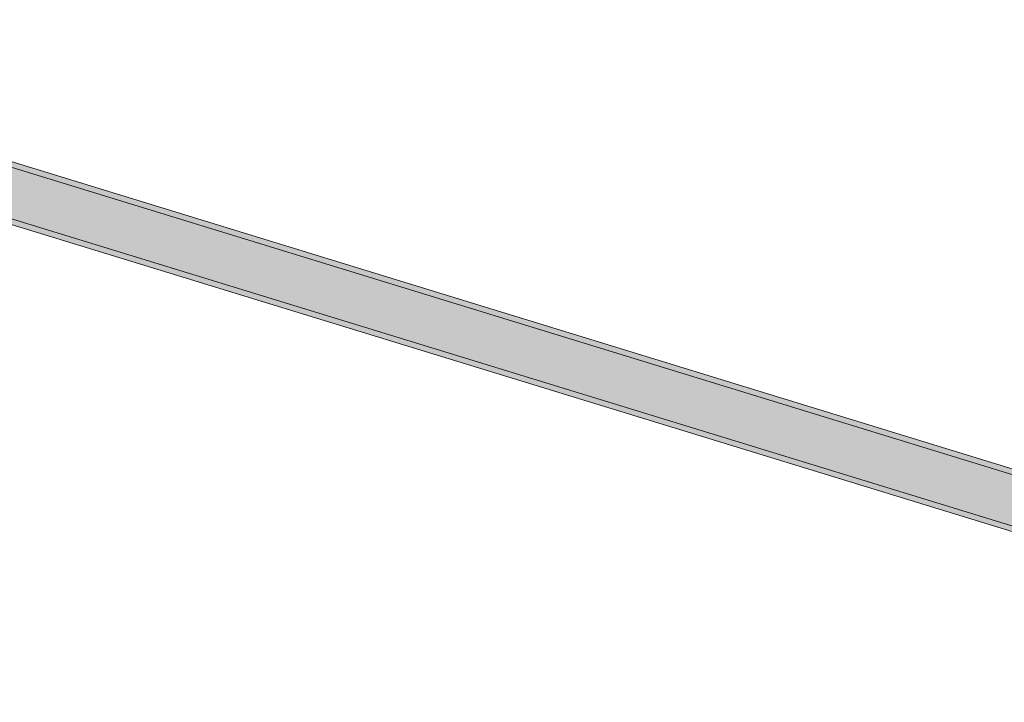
# Model space of a CAD drawing. Header units: millimetres. Extents: x -2220 to 52371, y -4077 to 6953.
# Tile 74 of 256: x 2057 to 3559, y 5870 to 6911. Entities that reach past the tile are written whole.
import ezdxf

# ---------------------------------------------------------------- set-up
doc = ezdxf.new("R2010")
doc.units = ezdxf.units.MM
doc.header["$MEASUREMENT"] = 0
doc.layers.add('12_FAÇ_Façana', color=7, linetype='Continuous')
doc.layers.add('12_FAÇ_Façana_Pluma_Nº__102', color=7, linetype='Continuous', lineweight=5, true_color=0xcccccc)
doc.layers.add('12_FAÇ_Façana_Pluma_Nº__176', color=7, linetype='Continuous', lineweight=15, true_color=0x93a0c6)
doc.layers.add('12_FAÇ_Façana_Pluma_Nº__7', color=7, linetype='Continuous', lineweight=5)

# ---------------------------------------------------------------- blocks, each defined once
blk = doc.blocks.new('Elem Sección_41_1')
at = {"layer": '12_FAÇ_Façana_Pluma_Nº__102', "linetype": 'Continuous', "lineweight": 0, "true_color": 0xe5e5e5}
blk.add_hatch(color=254, dxfattribs=at).paths.add_polyline_path([(1334.4, 6903.4), (1324.6, 6906.4), (1288.8, 6839), (1298.7, 6836), (4329.7, 5905.8), (4418.2, 5878.6), (4437.9, 5872.6), (4447.8, 5869.6), (4483.5, 5937), (4473.6, 5940)])
at = {"layer": '12_FAÇ_Façana_Pluma_Nº__176', "linetype": 'Continuous', "lineweight": 0, "true_color": 0x495063}
for points in [[(1338.4, 6910.9), (1334.4, 6903.4), (4473.6, 5940), (4477.6, 5947.5)], [(1294.7, 6828.5), (4325.7, 5898.3), (4329.7, 5905.8), (1298.7, 6836)]]:
    blk.add_hatch(color=251, dxfattribs=at).paths.add_polyline_path(points)
at = {"layer": '12_FAÇ_Façana_Pluma_Nº__7', "color": 7, "linetype": 'Continuous', "lineweight": 5}
for p, q in [((1338.4, 6910.9), (4477.6, 5947.5)), ((1338, 6815.2), (4315.8, 5901.4))]:
    blk.add_line(p, q, dxfattribs=at)
at = {"layer": '12_FAÇ_Façana_Pluma_Nº__7', "color": 7, "linetype": 'Continuous', "lineweight": 5, "flags": 128}
for points in [[(1324.6, 6906.4), (1334.4, 6903.4), (4473.6, 5940), (4483.5, 5937)], [(1288.8, 6839), (1298.7, 6836), (4329.7, 5905.8)]]:
    blk.add_lwpolyline(points, dxfattribs=at)

msp = doc.modelspace()

# ---------------------------------------------------------------- block references
at = {"layer": '12_FAÇ_Façana', "lineweight": 0}
msp.add_blockref('Elem Sección_41_1', (0, 0), dxfattribs=at)

doc.saveas('drawing.dxf')
